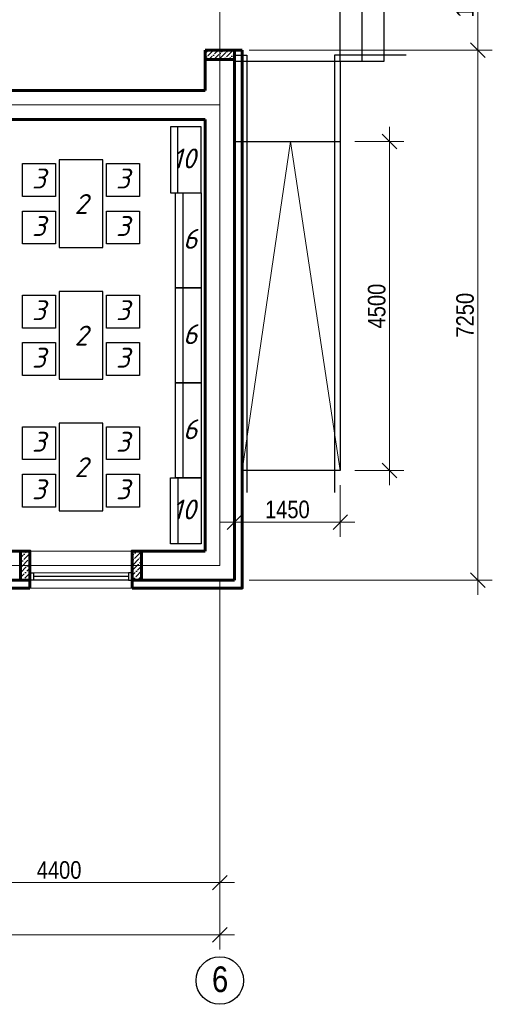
# Model space of a CAD drawing. Header units: millimetres. Extents: x -257011 to 237647566, y 2784933 to 6706507.
# Tile 158 of 256: x 9448474 to 9459113, y 5083020 to 5105158. Entities that reach past the tile are written whole.
import ezdxf

# ---------------------------------------------------------------- set-up
doc = ezdxf.new("R2010")
doc.units = ezdxf.units.MM
doc.header["$LTSCALE"] = 1000
doc.header["$PDMODE"] = 32
doc.header["$PDSIZE"] = 0.3
doc.linetypes.add('ACAD_ISO02W100', pattern=[15, 12, -3])
doc.linetypes.add('ACAD_ISO10W100', pattern=[18, 12, -3, 0, -3])
for name, color, linetype, lineweight in [('PLAN', 7, 'Continuous', 40), ('Калонны', 20, 'Continuous', 25), ('Размеры', 251, 'Continuous', 18)]:
    doc.layers.add(name, color=color, linetype=linetype, lineweight=lineweight)
doc.layers.add('ТХ', color=7, linetype='Continuous')
doc.styles.get("Standard").update_dxf_attribs({"font": 'ARIALN.TTF'})
doc.linetypes.add('FENCELINE1', pattern='A,6.35,-2.54,[133,ltypeshp.shx,S=2.54,R=0,X=-2.54,Y=0],-2.54,25.4', length=36.83)
doc.dimstyles.new('Санжар', dxfattribs={"dimtxt": 240, "dimasz": 200, "dimexe": 200, "dimexo": 200, "dimgap": 50, "dimtad": 1, "dimdec": 0, "dimtxsty": 'Standard', "dimblk": 'OBLIQUE', "dimcen": 2.5, "dimdle": 200, "dimclrd": 152, "dimclre": 152, "dimclrt": 152, "dimadec": 0, "dimazin": 0, "dimtfac": 1, "dimtdec": 0, "dimtmove": 0, "dimatfit": 3, "dimldrblk": 'OBLIQUE', "dimfxl": 0, "dimlwd": 0, "dimlwe": 0, "dimarcsym": 0})

# ---------------------------------------------------------------- blocks, each defined once
blk = doc.blocks.new('_Oblique')
at = {"color": 0, "linetype": 'ByBlock', "lineweight": -2}
blk.add_line((-0.5, -0.5), (0.5, 0.5), dxfattribs=at)
blk = doc.blocks.new('*D1960')
at = {"color": 152, "lineweight": 0, "ltscale": 100, "transparency": 16777216}
for p, q in [((9649538, 5074272), (9649538, 5069737)), ((9653938, 5074072), (9653938, 5069737)), ((9654138, 5069937), (9649338, 5069937))]:
    blk.add_line(p, q, dxfattribs=at)
at = {"layer": 'Defpoints', "color": 0, "lineweight": 50, "ltscale": 100, "transparency": 16777216}
for p in [(9649538, 5074472), (9653938, 5074272), (9649538, 5069937)]:
    blk.add_point(p, dxfattribs=at)
at = {"color": 152, "lineweight": 0, "ltscale": 100, "transparency": 16777216, "xscale": 200, "yscale": 200, "zscale": 200, "rotation": 180}
blk.add_blockref('_Oblique', (9649538, 5069937), dxfattribs=at)
at = {"color": 152, "lineweight": 0, "ltscale": 100, "transparency": 16777216, "xscale": 200, "yscale": 200, "zscale": 200}
blk.add_blockref('_Oblique', (9653938, 5069937), dxfattribs=at)
at = {"color": 152, "ltscale": 100, "transparency": 16777216, "insert": (9651738, 5070109), "char_height": 240, "attachment_point": 5}
blk.add_mtext('4400', dxfattribs=at)
blk = doc.blocks.new('*D1965')
at = {"color": 152, "lineweight": 0, "ltscale": 100, "transparency": 16777216}
for p, q in [((9626938, 5074072), (9626938, 5069023)), ((9653938, 5074072), (9653938, 5069023)), ((9654138, 5069223), (9626738, 5069223))]:
    blk.add_line(p, q, dxfattribs=at)
at = {"layer": 'Defpoints', "color": 0, "lineweight": 50, "ltscale": 100, "transparency": 16777216}
for p in [(9626938, 5074272), (9653938, 5074272), (9626938, 5069223)]:
    blk.add_point(p, dxfattribs=at)
at = {"color": 152, "lineweight": 0, "ltscale": 100, "transparency": 16777216, "xscale": 200, "yscale": 200, "zscale": 200, "rotation": 180}
blk.add_blockref('_Oblique', (9626938, 5069223), dxfattribs=at)
at = {"color": 152, "lineweight": 0, "ltscale": 100, "transparency": 16777216, "xscale": 200, "yscale": 200, "zscale": 200}
blk.add_blockref('_Oblique', (9653938, 5069223), dxfattribs=at)
at = {"color": 152, "ltscale": 100, "transparency": 16777216, "insert": (9640438, 5069396), "char_height": 240, "attachment_point": 5}
blk.add_mtext('27000', dxfattribs=at)
blk = doc.blocks.new('*D1881')
at = {"color": 152, "lineweight": 0, "ltscale": 100, "transparency": 16777216}
for p, q in [((9657469, 5081122), (9657469, 5083022)), ((9654338, 5082822), (9657669, 5082822)), ((9654338, 5081322), (9657669, 5081322))]:
    blk.add_line(p, q, dxfattribs=at)
at = {"layer": 'Defpoints', "color": 0, "lineweight": 50, "ltscale": 100, "transparency": 16777216}
for p in [(9654138, 5082822), (9657469, 5082822), (9654138, 5081322)]:
    blk.add_point(p, dxfattribs=at)
at = {"color": 152, "lineweight": 0, "ltscale": 100, "transparency": 16777216, "xscale": 200, "yscale": 200, "zscale": 200}
for p, rotation in [((9657469, 5082822), 90), ((9657469, 5081322), 270)]:
    blk.add_blockref('_Oblique', p, dxfattribs=dict(at, rotation=rotation))
at = {"color": 152, "ltscale": 100, "transparency": 16777216, "insert": (9657297, 5082072), "char_height": 240, "attachment_point": 5, "rotation": 90}
blk.add_mtext('1500', dxfattribs=at)
blk = doc.blocks.new('*D1872')
at = {"color": 152, "lineweight": 0, "ltscale": 100, "transparency": 16777216}
for p, q in [((9657469, 5081522), (9657469, 5073872)), ((9654338, 5081322), (9657669, 5081322)), ((9654338, 5074072), (9657669, 5074072))]:
    blk.add_line(p, q, dxfattribs=at)
at = {"layer": 'Defpoints', "color": 0, "lineweight": 50, "ltscale": 100, "transparency": 16777216}
for p in [(9654138, 5081322), (9654138, 5074072), (9657469, 5074072)]:
    blk.add_point(p, dxfattribs=at)
at = {"color": 152, "lineweight": 0, "ltscale": 100, "transparency": 16777216, "xscale": 200, "yscale": 200, "zscale": 200}
for p, rotation in [((9657469, 5081322), 90), ((9657469, 5074072), 270)]:
    blk.add_blockref('_Oblique', p, dxfattribs=dict(at, rotation=rotation))
at = {"color": 152, "ltscale": 100, "transparency": 16777216, "insert": (9657297, 5077697), "char_height": 240, "attachment_point": 5, "rotation": 90}
blk.add_mtext('7250', dxfattribs=at)
blk = doc.blocks.new('*D1873')
at = {"color": 152, "lineweight": 0, "ltscale": 100, "transparency": 16777216}
for p, q in [((9654138, 5075372), (9654138, 5074668)), ((9655588, 5075372), (9655588, 5074668)), ((9653938, 5074868), (9655788, 5074868))]:
    blk.add_line(p, q, dxfattribs=at)
at = {"layer": 'Defpoints', "color": 0, "lineweight": 50, "ltscale": 100, "transparency": 16777216}
for p in [(9654138, 5075572), (9655588, 5075572), (9655588, 5074868)]:
    blk.add_point(p, dxfattribs=at)
at = {"color": 152, "lineweight": 0, "ltscale": 100, "transparency": 16777216, "xscale": 200, "yscale": 200, "zscale": 200, "rotation": 180}
blk.add_blockref('_Oblique', (9654138, 5074868), dxfattribs=at)
at = {"color": 152, "lineweight": 0, "ltscale": 100, "transparency": 16777216, "xscale": 200, "yscale": 200, "zscale": 200}
blk.add_blockref('_Oblique', (9655588, 5074868), dxfattribs=at)
at = {"color": 152, "ltscale": 100, "transparency": 16777216, "insert": (9654863, 5075040), "char_height": 240, "attachment_point": 5}
blk.add_mtext('1450', dxfattribs=at)
blk = doc.blocks.new('*D1874')
at = {"color": 152, "lineweight": 0, "ltscale": 100, "transparency": 16777216}
for p, q in [((9656260, 5075372), (9656260, 5080272)), ((9655788, 5080072), (9656460, 5080072)), ((9655788, 5075572), (9656460, 5075572))]:
    blk.add_line(p, q, dxfattribs=at)
at = {"layer": 'Defpoints', "color": 0, "lineweight": 50, "ltscale": 100, "transparency": 16777216}
for p in [(9655588, 5080072), (9656260, 5080072), (9655588, 5075572)]:
    blk.add_point(p, dxfattribs=at)
at = {"color": 152, "lineweight": 0, "ltscale": 100, "transparency": 16777216, "xscale": 200, "yscale": 200, "zscale": 200}
for p, rotation in [((9656260, 5080072), 90), ((9656260, 5075572), 270)]:
    blk.add_blockref('_Oblique', p, dxfattribs=dict(at, rotation=rotation))
at = {"color": 152, "ltscale": 100, "transparency": 16777216, "insert": (9656087, 5077822), "char_height": 240, "attachment_point": 5, "rotation": 90}
blk.add_mtext('4500', dxfattribs=at)
blk = doc.blocks.new('gdrtghfh')
at = {"ltscale": 100}
h = blk.add_hatch(dxfattribs=at)
h.set_pattern_fill('ANSI36', color=256, scale=15, style=0)
h.set_pattern_definition([(45, (9639444.5, 3846790.33), (25.2569703, 92.6088912), [119.0625, -23.8125, 0, -23.8125])])
h.paths.add_polyline_path([(9653738.1, 5081192.3), (9653738.1, 5081322.3), (9654138.1, 5081322.3), (9654138.1, 5081192.3)])
h = blk.add_hatch(dxfattribs=at)
h.set_pattern_fill('ANSI36', color=256, scale=15, style=0)
h.set_pattern_definition([(45, (9757440.344, 4356917.793), (25.2569703, 92.6088912), [119.0625, -23.8125, 0, -23.8125])])
h.paths.add_polyline_path([(9651338.1, 5074072.3), (9651208.1, 5074072.3), (9651208.1, 5074472.3), (9651338.1, 5074472.3)])
h = blk.add_hatch(dxfattribs=at)
h.set_pattern_fill('ANSI36', color=256, scale=15, style=0)
h.set_pattern_definition([(45, (9759210.344, 4356917.793), (25.2569703, 92.6088912), [119.0625, -23.8125, 0, -23.8125])])
h.paths.add_polyline_path([(9652868.1, 5074072.3), (9652738.1, 5074072.3), (9652738.1, 5074472.3), (9652868.1, 5074472.3)])
at = {"color": 1, "linetype": 'ACAD_ISO10W100', "lineweight": 9, "ltscale": 100}
for p, q in [((9653938.1, 5089872.3), (9653938.1, 5074272.3)), ((9653938.1, 5080572.3), (9626938.1, 5080572.3)), ((9653938.1, 5074272.3), (9626938.1, 5074272.3))]:
    blk.add_line(p, q, dxfattribs=at)
at = {"color": 0}
for p, q in [((9655588.1, 5081172.3), (9655588.1, 5082972.3)), ((9655888.1, 5081172.3), (9655888.1, 5082972.3)), ((9656188.1, 5081172.3), (9656188.1, 5082972.3)), ((9654138.1, 5081172.3), (9656188.1, 5081172.3)), ((9655588.1, 5081172.3), (9655588.1, 5075572.3)), ((9654138.1, 5080072.3), (9655588.1, 5080072.3))]:
    blk.add_line(p, q, dxfattribs=at)
at = {"lineweight": 60, "ltscale": 100}
for p, q in [((9653738.1, 5080772.3), (9653738.1, 5081322.3)), ((9654138.1, 5081322.3), (9653738.1, 5081322.3)), ((9654138.1, 5074072.3), (9654138.1, 5081322.3)), ((9653738.1, 5080772.3), (9646438.1, 5080772.3)), ((9653738.1, 5080372.3), (9646438.1, 5080372.3)), ((9653738.1, 5074472.3), (9653738.1, 5080372.3)), ((9649838.1, 5074472.3), (9651338.1, 5074472.3)), ((9651338.1, 5074472.3), (9651338.1, 5074072.3)), ((9652738.1, 5074472.3), (9653738.1, 5074472.3)), ((9652738.1, 5074472.3), (9652738.1, 5074072.3)), ((9649838.1, 5074072.3), (9651338.1, 5074072.3)), ((9652738.1, 5074072.3), (9654138.1, 5074072.3))]:
    blk.add_line(p, q, dxfattribs=at)
at = {"lineweight": 9, "ltscale": 100}
for p, q in [((9652738.1, 5074472.3), (9651338.1, 5074472.3)), ((9652738.1, 5073965.3), (9651338.1, 5073965.3))]:
    blk.add_line(p, q, dxfattribs=at)
at = {"color": 5, "lineweight": 0}
blk.add_line((9652688.1, 5074172.3), (9651388.1, 5074172.3), dxfattribs=at)
at = {"color": 5}
for p, q in [((9652688.1, 5074122.3), (9651388.1, 5074122.3)), ((9652688.1, 5074072.3), (9651388.1, 5074072.3))]:
    blk.add_line(p, q, dxfattribs=at)
at = {"color": 32, "lineweight": 30, "ltscale": 100}
for points in [[(9652738.1, 5073972.3), (9654238.1, 5073972.3), (9654238.1, 5081322.3)], [(9649838.1, 5073972.3), (9651338.1, 5073972.3)]]:
    blk.add_lwpolyline(points, dxfattribs=at)
at = {"color": 252, "lineweight": 60, "ltscale": 100}
for points in [[(9652738.1, 5073965.3), (9654245.1, 5073965.3), (9654245.1, 5081322.3)], [(9654245.1, 5081322.3), (9654138.1, 5081322.3)], [(9651338.1, 5074072.3), (9651338.1, 5073965.3)], [(9652738.1, 5074072.3), (9652738.1, 5073965.3)], [(9649838.1, 5073965.3), (9651338.1, 5073965.3)]]:
    blk.add_lwpolyline(points, dxfattribs=at)
at = {"color": 204, "linetype": 'FENCELINE1', "lineweight": 30, "ltscale": 20}
for points in [[(9654138.1, 5081252.3), (9654308.1, 5081252.3), (9654308.1, 5075272.3)], [(9656488.1, 5081252.3), (9655508.1, 5081252.3), (9655508.1, 5075272.3)]]:
    blk.add_lwpolyline(points, dxfattribs=at)
at = {"color": 251, "linetype": 'ACAD_ISO02W100', "lineweight": 0, "ltscale": 50}
blk.add_lwpolyline([(9655588.1, 5075572.3), (9654908.1, 5080072.3), (9654245.1, 5075572.3)], dxfattribs=at)
at = {"color": 0}
blk.add_lwpolyline([(9655588.1, 5075572.3), (9654245.1, 5075572.3)], dxfattribs=at)
at = {"color": 5}
for points in [[(9651338.1, 5074172.3), (9651388.1, 5074172.3), (9651388.1, 5074072.3), (9651338.1, 5074072.3)], [(9652738.1, 5074172.3), (9652688.1, 5074172.3), (9652688.1, 5074072.3), (9652738.1, 5074072.3)]]:
    blk.add_lwpolyline(points, close=True, dxfattribs=at)
at = {"layer": 'PLAN', "color": 158, "lineweight": 30}
blk.add_circle((9653938.1, 5068598.3), 324.9, dxfattribs=at)
at = {"layer": 'Размеры', "lineweight": 60, "ltscale": 5}
for points in [[(9653738.1, 5081322.3), (9653738.1, 5081192.3), (9654138.1, 5081192.3), (9654138.1, 5081322.3)], [(9651208.1, 5074072.3), (9651338.1, 5074072.3), (9651338.1, 5074472.3), (9651208.1, 5074472.3)], [(9652738.1, 5074072.3), (9652868.1, 5074072.3), (9652868.1, 5074472.3), (9652738.1, 5074472.3)]]:
    blk.add_lwpolyline(points, close=True, dxfattribs=at)
at = {"layer": 'ТХ', "ltscale": 5}
for points in [[(9653682.5, 5080272.3), (9653262.5, 5080272.3), (9653262.5, 5079372.3), (9653682.5, 5079372.3)], [(9653362.5, 5080272.3), (9653262.5, 5080272.3), (9653262.5, 5079372.3), (9653362.5, 5079372.3)], [(9652338.1, 5079822.3), (9651738.1, 5079822.3), (9651738.1, 5078622.3), (9652338.1, 5078622.3)], [(9651688.1, 5079322.3), (9651238.1, 5079322.3), (9651238.1, 5079772.3), (9651688.1, 5079772.3)], [(9652838.1, 5079322.3), (9652388.1, 5079322.3), (9652388.1, 5079772.3), (9652838.1, 5079772.3)], [(9653682.5, 5078072.3), (9653332.5, 5078072.3), (9653332.5, 5079372.3), (9653682.5, 5079372.3)], [(9653432.5, 5078072.3), (9653332.5, 5078072.3), (9653332.5, 5079372.3), (9653432.5, 5079372.3)], [(9651688.1, 5078672.3), (9651238.1, 5078672.3), (9651238.1, 5079122.3), (9651688.1, 5079122.3)], [(9652838.1, 5078672.3), (9652388.1, 5078672.3), (9652388.1, 5079122.3), (9652838.1, 5079122.3)], [(9653682.5, 5076772.3), (9653332.5, 5076772.3), (9653332.5, 5078072.3), (9653682.5, 5078072.3)], [(9653432.5, 5076772.3), (9653332.5, 5076772.3), (9653332.5, 5078072.3), (9653432.5, 5078072.3)], [(9651688.1, 5077522.3), (9651238.1, 5077522.3), (9651238.1, 5077972.3), (9651688.1, 5077972.3)], [(9652338.1, 5078022.3), (9651738.1, 5078022.3), (9651738.1, 5076822.3), (9652338.1, 5076822.3)], [(9652838.1, 5077522.3), (9652388.1, 5077522.3), (9652388.1, 5077972.3), (9652838.1, 5077972.3)], [(9651688.1, 5076872.3), (9651238.1, 5076872.3), (9651238.1, 5077322.3), (9651688.1, 5077322.3)], [(9652838.1, 5076872.3), (9652388.1, 5076872.3), (9652388.1, 5077322.3), (9652838.1, 5077322.3)], [(9653682.5, 5075472.3), (9653332.5, 5075472.3), (9653332.5, 5076772.3), (9653682.5, 5076772.3)], [(9653432.5, 5075472.3), (9653332.5, 5075472.3), (9653332.5, 5076772.3), (9653432.5, 5076772.3)], [(9651688.1, 5075722.3), (9651238.1, 5075722.3), (9651238.1, 5076172.3), (9651688.1, 5076172.3)], [(9652338.1, 5076222.3), (9651738.1, 5076222.3), (9651738.1, 5075022.3), (9652338.1, 5075022.3)], [(9652838.1, 5075722.3), (9652388.1, 5075722.3), (9652388.1, 5076172.3), (9652838.1, 5076172.3)], [(9651688.1, 5075072.3), (9651238.1, 5075072.3), (9651238.1, 5075522.3), (9651688.1, 5075522.3)], [(9652838.1, 5075072.3), (9652388.1, 5075072.3), (9652388.1, 5075522.3), (9652838.1, 5075522.3)], [(9653682.5, 5074572.3), (9653262.5, 5074572.3), (9653262.5, 5075472.3), (9653682.5, 5075472.3)], [(9653362.5, 5074572.3), (9653262.5, 5074572.3), (9653262.5, 5075472.3), (9653362.5, 5075472.3)]]:
    blk.add_lwpolyline(points, close=True, dxfattribs=at)
at = {"layer": 'PLAN', "lineweight": 30, "insert": (9654053.9, 5068791.1), "char_height": 350, "width": 338.657, "attachment_point": 3}
blk.add_mtext('6', dxfattribs=at)
at = {"layer": 'Калонны', "char_height": 271.656, "attachment_point": 3}
for s, insert in [('{\\fArial|b0|i0|c204|p34;\\C150; \\fISOCPEUR|b0|i1|c204|p34;\\C1;1\\fISOCPEUR|b0|i1|c0|p34;0}', (9653610.5, 5079976.8)), ('{\\fArial|b0|i0|c204|p34;\\C150; \\fISOCPEUR|b0|i1|c204|p34;\\C1;3}', (9651557.7, 5079701.8)), ('{\\fArial|b0|i0|c204|p34;\\C150; \\fISOCPEUR|b0|i1|c204|p34;\\C1;3}', (9652707.7, 5079701.8)), ('{\\fArial|b0|i0|c204|p34;\\C150; \\fISOCPEUR|b0|i1|c204|p34;\\C1;2}', (9652133.9, 5079354.2)), ('{\\fArial|b0|i0|c204|p34;\\C150; \\fISOCPEUR|b0|i1|c204|p34;\\C1;3}', (9651557.7, 5079051.8)), ('{\\fArial|b0|i0|c204|p34;\\C150; \\fISOCPEUR|b0|i1|c204|p34;\\C1;3}', (9652707.7, 5079051.8)), ('{\\fArial|b0|i0|c204|p34;\\C150; \\fISOCPEUR|b0|i1|c204|p34;\\C1;6}', (9653631.5, 5078876.8)), ('{\\fArial|b0|i0|c204|p34;\\C150; \\fISOCPEUR|b0|i1|c204|p34;\\C1;3}', (9651557.7, 5077901.8)), ('{\\fArial|b0|i0|c204|p34;\\C150; \\fISOCPEUR|b0|i1|c204|p34;\\C1;3}', (9652707.7, 5077901.8)), ('{\\fArial|b0|i0|c204|p34;\\C150; \\fISOCPEUR|b0|i1|c204|p34;\\C1;2}', (9652133.9, 5077554.2)), ('{\\fArial|b0|i0|c204|p34;\\C150; \\fISOCPEUR|b0|i1|c204|p34;\\C1;6}', (9653631.5, 5077573.2)), ('{\\fArial|b0|i0|c204|p34;\\C150; \\fISOCPEUR|b0|i1|c204|p34;\\C1;3}', (9651557.7, 5077251.8)), ('{\\fArial|b0|i0|c204|p34;\\C150; \\fISOCPEUR|b0|i1|c204|p34;\\C1;3}', (9652707.7, 5077251.8)), ('{\\fArial|b0|i0|c204|p34;\\C150; \\fISOCPEUR|b0|i1|c204|p34;\\C1;6}', (9653631.5, 5076273.2)), ('{\\fArial|b0|i0|c204|p34;\\C150; \\fISOCPEUR|b0|i1|c204|p34;\\C1;3}', (9651557.7, 5076101.8)), ('{\\fArial|b0|i0|c204|p34;\\C150; \\fISOCPEUR|b0|i1|c204|p34;\\C1;3}', (9652707.7, 5076101.8)), ('{\\fArial|b0|i0|c204|p34;\\C150; \\fISOCPEUR|b0|i1|c204|p34;\\C1;2}', (9652133.9, 5075754.2)), ('{\\fArial|b0|i0|c204|p34;\\C150; \\fISOCPEUR|b0|i1|c204|p34;\\C1;3}', (9651557.7, 5075451.8)), ('{\\fArial|b0|i0|c204|p34;\\C150; \\fISOCPEUR|b0|i1|c204|p34;\\C1;3}', (9652707.7, 5075451.8)), ('{\\fArial|b0|i0|c204|p34;\\C150; \\fISOCPEUR|b0|i1|c204|p34;\\C1;1\\fISOCPEUR|b0|i1|c0|p34;0}', (9653610.5, 5075176.8))]:
    blk.add_mtext(s, dxfattribs=dict(at, insert=insert))
at = {"ltscale": 100}
dim = blk.add_linear_dim(base=(9657469.3, 5082822.3), p1=(9654138.1, 5081322.3), p2=(9654138.1, 5082822.3), angle=90, dimstyle='Санжар', override={"dimtmove": 1, "dimfxl": 1.25, "dimarcsym": 2}, dxfattribs=at)
dim.commit()
dim.dimension.update_dxf_attribs({"geometry": '*D1881', "text_midpoint": (9657296.8, 5082072.3)})
at = {"color": 159, "ltscale": 100, "true_color": 0x22346e}
for base, p1, p2, angle, picture, middle in [((9657469.3, 5074072.3), (9654138.1, 5081322.3), (9654138.1, 5074072.3), 90, '*D1872', (9657296.8, 5077697.3)), ((9656259.6, 5080072.3), (9655588.1, 5075572.3), (9655588.1, 5080072.3), 270, '*D1874', (9656087.1, 5077822.3)), ((9649538.1, 5069936.7), (9653938.1, 5074272.3), (9649538.1, 5074472.3), 180, '*D1960', (9651738.1, 5070109.2)), ((9626938.1, 5069223.2), (9653938.1, 5074272.3), (9626938.1, 5074272.3), 180, '*D1965', (9640438.1, 5069395.7))]:
    dim = blk.add_linear_dim(base=base, p1=p1, p2=p2, angle=angle, dimstyle='Санжар', override={"dimtmove": 1}, dxfattribs=at)
    dim.commit()
    dim.dimension.update_dxf_attribs({"geometry": picture, "text_midpoint": middle})
dim = blk.add_linear_dim(base=(9655588.1, 5074867.6), p1=(9654138.1, 5075572.3), p2=(9655588.1, 5075572.3), dimstyle='Санжар', override={"dimtmove": 1}, dxfattribs=at)
dim.commit()
dim.dimension.update_dxf_attribs({"geometry": '*D1873', "text_midpoint": (9654863.1, 5075040.2)})

msp = doc.modelspace()

# ---------------------------------------------------------------- block references
at = {"lineweight": 50, "xscale": 1.644058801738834, "yscale": 1.644058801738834, "zscale": 1.644058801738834}
msp.add_blockref('gdrtghfh', (-6418662.88, -3249519.151), dxfattribs=at)

doc.saveas('drawing.dxf')
